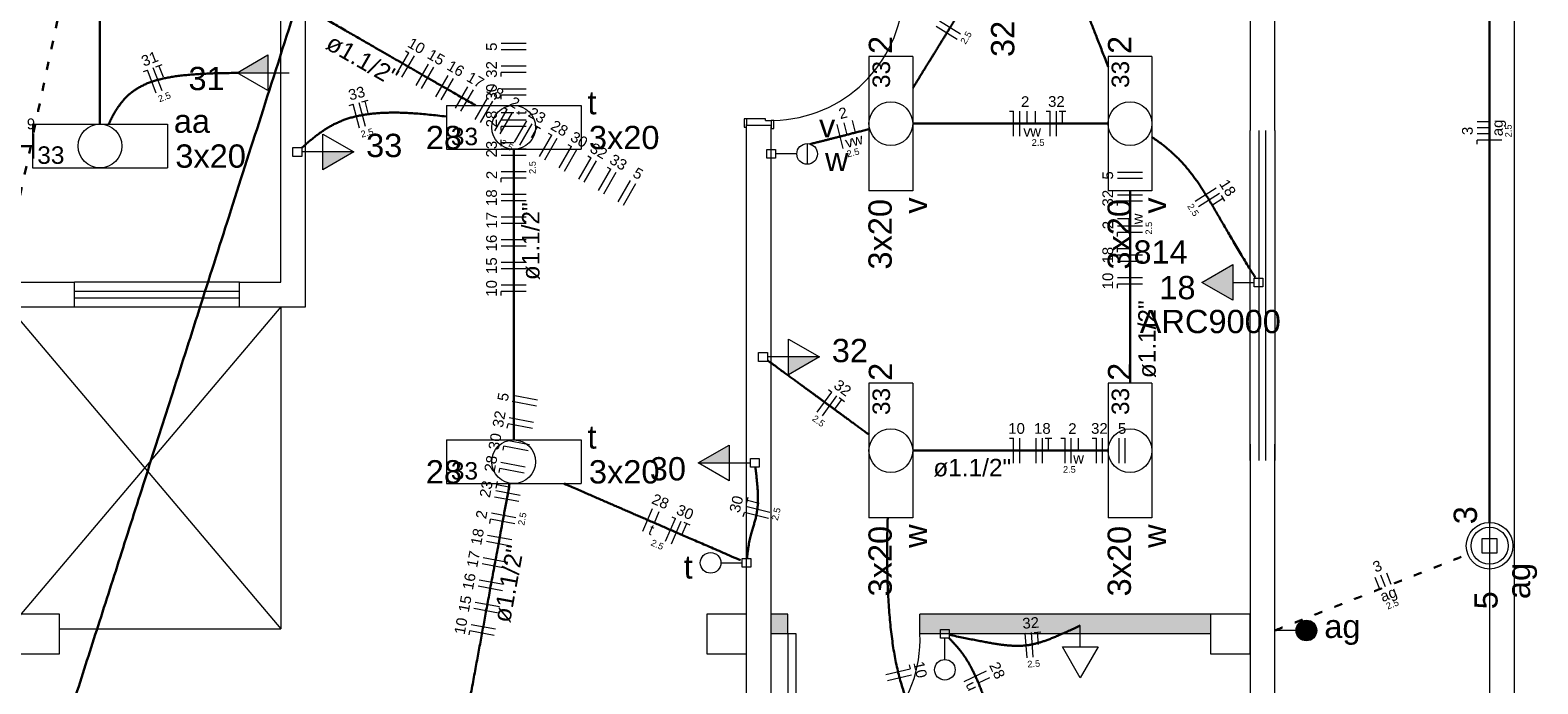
# Model space of a CAD drawing. Header units: millimetres. Extents: x -11 to 95, y -28 to 98.
# Tile 6 of 22: x 6 to 24, y 19 to 27. Entities that reach past the tile are written whole.
import ezdxf

# ---------------------------------------------------------------- set-up
doc = ezdxf.new("R2010")
doc.units = ezdxf.units.MM
doc.header["$MEASUREMENT"] = 0
doc.linetypes.add('DOT2', pattern=[3.175, 0, -3.175])
for name, color, linetype, lineweight in [('EL-Condutos', 4, 'Continuous', 30), ('EL-Fios', 9, 'Continuous', 20), ('EL-Textos condutos', 7, 'Continuous', 20), ('EL-Textos fios', 7, 'Continuous', 20), ('EL-Textos pontos', 5, 'Continuous', 20), ('MB ALVENARIA', 7, 'Continuous', 20), ('MB ESQUADRIA', 7, 'Continuous', 20), ('P-SIMBOL', 5, 'Continuous', 20)]:
    doc.layers.add(name, color=color, linetype=linetype, lineweight=lineweight)
doc.styles.add('Arial', font='txt')

msp = doc.modelspace()

# ---------------------------------------------------------------- hatches: boundary and pattern name
at = {"layer": 'MB ALVENARIA', "linetype": 'Continuous'}
for points in [[(15.21, 19.573), (15.01, 19.573), (15.01, 19.333), (15.21, 19.333), (15.21, 19.573)], [(20.333, 19.333), (20.334, 19.573), (16.811, 19.573), (16.811, 19.333), (20.334, 19.333)]]:
    msp.add_hatch(color=256, dxfattribs=at).paths.add_polyline_path(points)
at = {"layer": 'P-SIMBOL', "linetype": 'Continuous'}
for points in [[(8.91, 26.135), (8.535, 26.135), (8.91, 26.352)], [(9.575, 25.174), (9.95, 25.174), (9.575, 24.957)], [(20.605, 23.809), (20.23, 23.593), (20.605, 23.376)], [(15.219, 22.689), (15.594, 22.689), (15.219, 22.472)], [(14.501, 21.405), (14.126, 21.405), (14.501, 21.622)], [(21.496, 19.499), (21.496, 19.374), (21.371, 19.374), (21.372, 19.394), (21.383, 19.428), (21.395, 19.449), (21.409, 19.465), (21.43, 19.481), (21.456, 19.493), (21.482, 19.499), (21.496, 19.498)], [(21.496, 19.249), (21.496, 19.374), (21.371, 19.374), (21.372, 19.355), (21.383, 19.321), (21.395, 19.3), (21.409, 19.284), (21.43, 19.268), (21.456, 19.256), (21.482, 19.25), (21.496, 19.25)], [(21.496, 19.499), (21.496, 19.374), (21.621, 19.374), (21.62, 19.394), (21.609, 19.428), (21.597, 19.449), (21.583, 19.465), (21.562, 19.481), (21.536, 19.493), (21.51, 19.499), (21.496, 19.498)], [(21.496, 19.249), (21.496, 19.374), (21.621, 19.374), (21.62, 19.355), (21.609, 19.321), (21.597, 19.3), (21.583, 19.284), (21.562, 19.268), (21.536, 19.256), (21.51, 19.25), (21.496, 19.25)]]:
    msp.add_hatch(color=256, dxfattribs=at).paths.add_polyline_path(points)

# ---------------------------------------------------------------- linework, layer by layer
at = {"layer": 'EL-Condutos', "linetype": 'DOT2', "ltscale": 0.05}
for points in [[(0.672, 0.103), (1.512, 4.041), (2.298, 7.726), (3.033, 11.175), (3.723, 14.407), (4.369, 17.44), (4.978, 20.293), (5.551, 22.982), (6.094, 25.527), (6.609, 27.945), (7.102, 30.254), (7.575, 32.474), (8.033, 34.62), (8.479, 36.713), (8.918, 38.769), (9.352, 40.807), (9.787, 42.846), (10.225, 44.902), (10.672, 46.994), (11.129, 49.141), (11.603, 51.36), (12.095, 53.67), (12.611, 56.088), (13.153, 58.633), (13.727, 61.322), (14.335, 64.174), (14.982, 67.208), (15.671, 70.44), (16.407, 73.889), (17.192, 77.573), (18.032, 81.511)], [(21.114, 19.374), (21.231, 19.421), (21.341, 19.464), (21.445, 19.505), (21.542, 19.543), (21.634, 19.58), (21.72, 19.614), (21.802, 19.646), (21.88, 19.677), (21.954, 19.706), (22.025, 19.734), (22.093, 19.761), (22.158, 19.786), (22.221, 19.811), (22.283, 19.836), (22.344, 19.86), (22.405, 19.884), (22.465, 19.908), (22.526, 19.932), (22.588, 19.956), (22.651, 19.981), (22.715, 20.006), (22.782, 20.033), (22.852, 20.06), (22.925, 20.089), (23.001, 20.119), (23.082, 20.151), (23.167, 20.184), (23.257, 20.22), (23.352, 20.258), (23.453, 20.298)]]:
    msp.add_spline(points, degree=3, dxfattribs=at)
at = {"layer": 'EL-Condutos', "linetype": 'Continuous'}
for points in [[(23.716, 29.87), (23.716, 29.434), (23.716, 29.025), (23.716, 28.641), (23.716, 28.28), (23.716, 27.94), (23.716, 27.619), (23.716, 27.316), (23.716, 27.028), (23.716, 26.753), (23.716, 26.49), (23.716, 26.236), (23.716, 25.99), (23.716, 25.75), (23.716, 25.513), (23.716, 25.279), (23.716, 25.045), (23.716, 24.808), (23.716, 24.568), (23.716, 24.322), (23.716, 24.068), (23.716, 23.805), (23.716, 23.53), (23.716, 23.242), (23.716, 22.939), (23.716, 22.618), (23.716, 22.278), (23.716, 21.917), (23.716, 21.533), (23.716, 21.124), (23.716, 20.688)], [(19.093, 26.207), (19.026, 26.38), (18.964, 26.538), (18.908, 26.682), (18.856, 26.813), (18.808, 26.933), (18.764, 27.042), (18.724, 27.141), (18.687, 27.231), (18.653, 27.313), (18.622, 27.387), (18.593, 27.455), (18.566, 27.518), (18.54, 27.576), (18.516, 27.63), (18.492, 27.682), (18.47, 27.732), (18.447, 27.78), (18.424, 27.829), (18.401, 27.878), (18.377, 27.929), (18.352, 27.983), (18.326, 28.04), (18.298, 28.102), (18.268, 28.169), (18.235, 28.242), (18.199, 28.323), (18.161, 28.411), (18.119, 28.508), (18.073, 28.616), (18.023, 28.733)], [(6.874, 25.51), (6.874, 25.639), (6.874, 25.762), (6.874, 25.88), (6.874, 25.993), (6.874, 26.101), (6.874, 26.205), (6.874, 26.305), (6.874, 26.401), (6.874, 26.494), (6.874, 26.584), (6.874, 26.671), (6.874, 26.756), (6.874, 26.839), (6.874, 26.92), (6.874, 27), (6.874, 27.079), (6.874, 27.158), (6.874, 27.236), (6.874, 27.315), (6.874, 27.394), (6.874, 27.473), (6.874, 27.554), (6.874, 27.637), (6.874, 27.721), (6.874, 27.807), (6.874, 27.896), (6.874, 27.988), (6.874, 28.083), (6.874, 28.182), (6.874, 28.284)], [(16.725, 25.947), (16.758, 26.001), (16.79, 26.052), (16.82, 26.101), (16.849, 26.148), (16.877, 26.194), (16.904, 26.238), (16.93, 26.28), (16.956, 26.321), (16.981, 26.362), (17.005, 26.401), (17.029, 26.44), (17.052, 26.478), (17.075, 26.515), (17.099, 26.553), (17.122, 26.59), (17.145, 26.628), (17.168, 26.666), (17.192, 26.704), (17.216, 26.744), (17.241, 26.784), (17.266, 26.824), (17.292, 26.867), (17.319, 26.91), (17.347, 26.955), (17.376, 27.002), (17.406, 27.051), (17.437, 27.101), (17.47, 27.154), (17.504, 27.21), (17.54, 27.267)], [(0.672, 0.103), (1.088, 1.404), (1.477, 2.62), (1.841, 3.759), (2.182, 4.826), (2.503, 5.828), (2.804, 6.769), (3.088, 7.657), (3.356, 8.498), (3.611, 9.296), (3.855, 10.059), (4.09, 10.791), (4.316, 11.5), (4.537, 12.191), (4.754, 12.87), (4.969, 13.543), (5.184, 14.216), (5.401, 14.895), (5.622, 15.586), (5.849, 16.295), (6.083, 17.027), (6.327, 17.79), (6.582, 18.589), (6.851, 19.429), (7.135, 20.317), (7.436, 21.259), (7.756, 22.26), (8.097, 23.327), (8.461, 24.466), (8.85, 25.683), (9.266, 26.983)], [(11.427, 25.737), (11.347, 25.783), (11.271, 25.827), (11.199, 25.869), (11.13, 25.909), (11.064, 25.947), (11, 25.983), (10.939, 26.018), (10.88, 26.052), (10.823, 26.085), (10.767, 26.118), (10.712, 26.149), (10.658, 26.18), (10.605, 26.211), (10.552, 26.242), (10.498, 26.273), (10.444, 26.304), (10.39, 26.335), (10.334, 26.368), (10.277, 26.4), (10.218, 26.434), (10.157, 26.47), (10.093, 26.506), (10.027, 26.544), (9.958, 26.584), (9.886, 26.625), (9.81, 26.669), (9.731, 26.715), (9.647, 26.763), (9.558, 26.814), (9.465, 26.868)], [(6.979, 25.511), (7.004, 25.562), (7.029, 25.611), (7.054, 25.656), (7.081, 25.699), (7.109, 25.739), (7.138, 25.777), (7.168, 25.812), (7.2, 25.845), (7.233, 25.876), (7.268, 25.904), (7.305, 25.93), (7.344, 25.954), (7.385, 25.976), (7.428, 25.997), (7.473, 26.015), (7.522, 26.032), (7.572, 26.047), (7.626, 26.06), (7.683, 26.073), (7.742, 26.083), (7.805, 26.093), (7.872, 26.101), (7.941, 26.108), (8.015, 26.114), (8.092, 26.119), (8.173, 26.123), (8.258, 26.127), (8.348, 26.129), (8.441, 26.131), (8.54, 26.133)], [(11.071, 25.603), (10.966, 25.616), (10.867, 25.626), (10.772, 25.635), (10.682, 25.642), (10.597, 25.647), (10.515, 25.65), (10.438, 25.651), (10.365, 25.65), (10.295, 25.648), (10.228, 25.643), (10.165, 25.637), (10.105, 25.63), (10.048, 25.62), (9.993, 25.609), (9.941, 25.597), (9.891, 25.582), (9.843, 25.566), (9.797, 25.549), (9.753, 25.529), (9.71, 25.509), (9.669, 25.487), (9.628, 25.463), (9.589, 25.438), (9.55, 25.411), (9.511, 25.383), (9.473, 25.354), (9.435, 25.323), (9.397, 25.291), (9.358, 25.258), (9.32, 25.223)], [(16.193, 25.45), (16.162, 25.442), (16.132, 25.434), (16.103, 25.427), (16.075, 25.42), (16.048, 25.413), (16.021, 25.406), (15.996, 25.4), (15.971, 25.393), (15.947, 25.387), (15.923, 25.381), (15.9, 25.375), (15.878, 25.37), (15.856, 25.364), (15.834, 25.359), (15.812, 25.353), (15.791, 25.348), (15.77, 25.342), (15.749, 25.337), (15.728, 25.332), (15.707, 25.327), (15.686, 25.321), (15.665, 25.316), (15.644, 25.31), (15.622, 25.305), (15.6, 25.299), (15.578, 25.294), (15.555, 25.288), (15.531, 25.282), (15.507, 25.276), (15.483, 25.27)], [(16.722, 25.517), (16.83, 25.517), (16.932, 25.517), (17.028, 25.517), (17.12, 25.517), (17.206, 25.517), (17.289, 25.517), (17.367, 25.517), (17.442, 25.517), (17.514, 25.517), (17.584, 25.517), (17.651, 25.517), (17.717, 25.517), (17.782, 25.517), (17.845, 25.517), (17.908, 25.517), (17.972, 25.517), (18.035, 25.517), (18.1, 25.517), (18.165, 25.517), (18.233, 25.517), (18.302, 25.517), (18.375, 25.517), (18.45, 25.517), (18.528, 25.517), (18.611, 25.517), (18.697, 25.517), (18.788, 25.517), (18.885, 25.517), (18.987, 25.517), (19.095, 25.517)], [(6.06, 25.246), (5.944, 25.246), (5.833, 25.246), (5.727, 25.246), (5.625, 25.246), (5.527, 25.246), (5.432, 25.246), (5.341, 25.246), (5.252, 25.246), (5.166, 25.246), (5.082, 25.246), (5, 25.246), (4.92, 25.246), (4.84, 25.246), (4.761, 25.246), (4.683, 25.246), (4.605, 25.246), (4.526, 25.246), (4.446, 25.246), (4.366, 25.246), (4.284, 25.246), (4.2, 25.246), (4.114, 25.246), (4.025, 25.246), (3.934, 25.246), (3.839, 25.246), (3.741, 25.246), (3.639, 25.246), (3.533, 25.246), (3.422, 25.246), (3.306, 25.246)], [(19.622, 25.356), (19.678, 25.317), (19.73, 25.279), (19.779, 25.241), (19.826, 25.202), (19.871, 25.163), (19.913, 25.123), (19.954, 25.083), (19.993, 25.042), (20.03, 25), (20.066, 24.956), (20.101, 24.912), (20.136, 24.866), (20.17, 24.819), (20.203, 24.77), (20.237, 24.719), (20.27, 24.667), (20.304, 24.612), (20.339, 24.555), (20.374, 24.496), (20.41, 24.434), (20.447, 24.37), (20.486, 24.303), (20.527, 24.233), (20.569, 24.16), (20.614, 24.084), (20.661, 24.005), (20.71, 23.922), (20.762, 23.836), (20.818, 23.746), (20.876, 23.653)], [(11.888, 21.684), (11.888, 21.847), (11.888, 22.001), (11.888, 22.146), (11.888, 22.283), (11.888, 22.412), (11.888, 22.535), (11.888, 22.651), (11.888, 22.762), (11.888, 22.869), (11.888, 22.971), (11.888, 23.07), (11.888, 23.166), (11.888, 23.26), (11.888, 23.353), (11.888, 23.445), (11.888, 23.538), (11.888, 23.631), (11.888, 23.725), (11.888, 23.821), (11.888, 23.92), (11.888, 24.022), (11.888, 24.129), (11.888, 24.24), (11.888, 24.356), (11.888, 24.479), (11.888, 24.608), (11.888, 24.745), (11.888, 24.89), (11.888, 25.044), (11.888, 25.207)], [(19.358, 24.702), (19.358, 24.605), (19.358, 24.513), (19.358, 24.424), (19.358, 24.338), (19.358, 24.255), (19.358, 24.175), (19.358, 24.098), (19.358, 24.023), (19.358, 23.95), (19.358, 23.878), (19.358, 23.808), (19.358, 23.739), (19.358, 23.671), (19.358, 23.603), (19.358, 23.535), (19.358, 23.468), (19.358, 23.4), (19.358, 23.332), (19.358, 23.263), (19.358, 23.193), (19.358, 23.121), (19.358, 23.048), (19.358, 22.973), (19.358, 22.896), (19.358, 22.816), (19.358, 22.733), (19.358, 22.647), (19.358, 22.558), (19.358, 22.466), (19.358, 22.369)], [(16.195, 21.748), (16.145, 21.784), (16.098, 21.818), (16.054, 21.851), (16.011, 21.882), (15.97, 21.912), (15.931, 21.941), (15.894, 21.968), (15.858, 21.995), (15.823, 22.02), (15.789, 22.045), (15.755, 22.07), (15.722, 22.094), (15.689, 22.118), (15.656, 22.142), (15.623, 22.166), (15.59, 22.191), (15.556, 22.216), (15.521, 22.241), (15.485, 22.268), (15.448, 22.295), (15.409, 22.323), (15.369, 22.352), (15.327, 22.383), (15.283, 22.416), (15.236, 22.45), (15.188, 22.485), (15.136, 22.523), (15.082, 22.563), (15.024, 22.605), (14.963, 22.65)], [(19.095, 21.554), (18.987, 21.554), (18.885, 21.554), (18.788, 21.554), (18.697, 21.554), (18.611, 21.554), (18.528, 21.554), (18.45, 21.554), (18.375, 21.554), (18.302, 21.554), (18.233, 21.554), (18.165, 21.554), (18.1, 21.554), (18.035, 21.554), (17.972, 21.554), (17.908, 21.554), (17.845, 21.554), (17.782, 21.554), (17.717, 21.554), (17.651, 21.554), (17.584, 21.554), (17.514, 21.554), (17.442, 21.554), (17.367, 21.554), (17.289, 21.554), (17.206, 21.554), (17.12, 21.554), (17.028, 21.554), (16.932, 21.554), (16.83, 21.554), (16.722, 21.554)], [(14.715, 20.246), (14.72, 20.297), (14.727, 20.344), (14.733, 20.387), (14.74, 20.427), (14.747, 20.463), (14.755, 20.497), (14.762, 20.529), (14.77, 20.559), (14.778, 20.586), (14.786, 20.613), (14.793, 20.638), (14.801, 20.663), (14.808, 20.687), (14.814, 20.711), (14.821, 20.735), (14.827, 20.76), (14.832, 20.786), (14.837, 20.813), (14.84, 20.841), (14.844, 20.872), (14.846, 20.904), (14.847, 20.939), (14.848, 20.977), (14.847, 21.019), (14.846, 21.063), (14.843, 21.112), (14.838, 21.165), (14.833, 21.222), (14.826, 21.285), (14.817, 21.352)], [(11.156, 17.455), (11.188, 17.627), (11.218, 17.788), (11.246, 17.941), (11.272, 18.085), (11.297, 18.221), (11.321, 18.35), (11.344, 18.472), (11.365, 18.589), (11.386, 18.7), (11.406, 18.808), (11.425, 18.912), (11.444, 19.013), (11.462, 19.111), (11.48, 19.209), (11.498, 19.305), (11.516, 19.402), (11.534, 19.499), (11.552, 19.598), (11.57, 19.699), (11.59, 19.803), (11.609, 19.91), (11.63, 20.022), (11.652, 20.139), (11.674, 20.261), (11.698, 20.39), (11.723, 20.526), (11.75, 20.67), (11.778, 20.822), (11.808, 20.984), (11.839, 21.156)], [(12.499, 21.154), (12.579, 21.119), (12.656, 21.086), (12.729, 21.054), (12.799, 21.024), (12.866, 20.994), (12.931, 20.966), (12.994, 20.939), (13.055, 20.912), (13.114, 20.887), (13.173, 20.861), (13.231, 20.836), (13.288, 20.811), (13.346, 20.786), (13.403, 20.761), (13.461, 20.736), (13.52, 20.71), (13.581, 20.684), (13.643, 20.657), (13.707, 20.629), (13.773, 20.6), (13.842, 20.57), (13.914, 20.539), (13.989, 20.507), (14.068, 20.472), (14.151, 20.436), (14.238, 20.399), (14.33, 20.359), (14.426, 20.317), (14.528, 20.272), (14.636, 20.226)], [(16.421, 20.74), (16.417, 20.585), (16.415, 20.435), (16.415, 20.289), (16.416, 20.147), (16.419, 20.01), (16.423, 19.877), (16.43, 19.748), (16.438, 19.623), (16.448, 19.503), (16.46, 19.386), (16.474, 19.273), (16.489, 19.165), (16.507, 19.06), (16.527, 18.959), (16.55, 18.862), (16.574, 18.769), (16.6, 18.68), (16.629, 18.594), (16.661, 18.512), (16.694, 18.434), (16.73, 18.36), (16.768, 18.289), (16.809, 18.221), (16.853, 18.157), (16.899, 18.097), (16.948, 18.04), (16.999, 17.986), (17.053, 17.936), (17.11, 17.889), (17.17, 17.845)], [(17.168, 19.322), (17.257, 19.303), (17.34, 19.286), (17.417, 19.27), (17.49, 19.256), (17.558, 19.243), (17.621, 19.231), (17.68, 19.22), (17.736, 19.211), (17.788, 19.203), (17.838, 19.197), (17.885, 19.193), (17.929, 19.19), (17.972, 19.188), (18.013, 19.188), (18.053, 19.19), (18.092, 19.193), (18.131, 19.198), (18.169, 19.205), (18.208, 19.214), (18.248, 19.224), (18.288, 19.236), (18.33, 19.25), (18.373, 19.266), (18.419, 19.284), (18.467, 19.304), (18.517, 19.326), (18.571, 19.349), (18.629, 19.375), (18.69, 19.403), (18.755, 19.433)], [(17.83, 17.846), (17.798, 17.948), (17.767, 18.043), (17.738, 18.133), (17.71, 18.218), (17.683, 18.297), (17.658, 18.372), (17.633, 18.442), (17.61, 18.508), (17.587, 18.569), (17.565, 18.626), (17.544, 18.68), (17.524, 18.73), (17.504, 18.777), (17.484, 18.821), (17.465, 18.861), (17.446, 18.9), (17.428, 18.935), (17.409, 18.969), (17.391, 19), (17.372, 19.03), (17.354, 19.058), (17.335, 19.085), (17.316, 19.111), (17.296, 19.136), (17.276, 19.16), (17.256, 19.184), (17.234, 19.208), (17.212, 19.232), (17.19, 19.256), (17.166, 19.28)]]:
    msp.add_spline(points, degree=3, dxfattribs=at)
at = {"layer": 'EL-Fios'}
for p, q in [((17.265, 26.537), (17.009, 26.694)), ((17.304, 26.6), (17.049, 26.758)), ((10.469, 26.116), (10.619, 26.376)), ((10.534, 26.079), (10.684, 26.339)), ((10.575, 26.401), (10.619, 26.376)), ((12.038, 26.487), (11.738, 26.487)), ((12.038, 26.412), (11.738, 26.412)), ((7.402, 26.148), (7.448, 26.166)), ((7.556, 25.886), (7.448, 26.166)), ((7.626, 25.913), (7.518, 26.193)), ((7.551, 26.206), (7.626, 26.234)), ((7.642, 26.08), (7.588, 26.22)), ((10.707, 25.979), (10.857, 26.239)), ((10.772, 25.942), (10.922, 26.202)), ((12.038, 26.212), (11.738, 26.212)), ((12.038, 26.137), (11.738, 26.137)), ((11.738, 26.087), (11.738, 26.137)), ((10.945, 25.842), (11.095, 26.102)), ((11.01, 25.804), (11.16, 26.064)), ((11.184, 25.704), (11.334, 25.964)), ((10.091, 25.481), (10.015, 25.771)), ((10.049, 25.78), (10.126, 25.8)), ((10.126, 25.645), (10.088, 25.79)), ((11.249, 25.667), (11.399, 25.927)), ((11.422, 25.567), (11.572, 25.827)), ((11.487, 25.53), (11.637, 25.79)), ((12.038, 25.937), (11.738, 25.937)), ((12.038, 25.862), (11.738, 25.862)), ((11.738, 25.812), (11.738, 25.862)), ((9.894, 25.739), (9.943, 25.752)), ((10.019, 25.462), (9.943, 25.752)), ((11.66, 25.43), (11.81, 25.69)), ((11.725, 25.392), (11.875, 25.652)), ((11.888, 25.648), (11.738, 25.648)), ((11.767, 25.715), (11.81, 25.69)), ((17.896, 25.667), (17.946, 25.667)), ((17.946, 25.367), (17.946, 25.667)), ((18.021, 25.367), (18.021, 25.667)), ((18.11, 25.517), (18.11, 25.667)), ((18.214, 25.517), (18.214, 25.667)), ((18.341, 25.667), (18.391, 25.667)), ((18.391, 25.367), (18.391, 25.667)), ((18.466, 25.367), (18.466, 25.667)), ((18.501, 25.667), (18.581, 25.667)), ((18.541, 25.517), (18.541, 25.667)), ((12.038, 25.558), (11.738, 25.558)), ((12.038, 25.483), (11.738, 25.483)), ((11.738, 25.433), (11.738, 25.483)), ((11.899, 25.293), (12.048, 25.552)), ((11.963, 25.255), (12.113, 25.515)), ((12.103, 25.348), (12.178, 25.478)), ((12.144, 25.498), (12.213, 25.458)), ((12.308, 25.403), (12.352, 25.378)), ((15.881, 25.216), (15.807, 25.507)), ((15.931, 25.383), (15.894, 25.529)), ((16.031, 25.409), (15.995, 25.554)), ((23.716, 25.541), (23.566, 25.541)), ((23.716, 25.466), (23.566, 25.466)), ((6.074, 25.096), (6.074, 25.396)), ((11.738, 25.243), (11.738, 25.323)), ((11.888, 25.283), (11.738, 25.283)), ((12.202, 25.118), (12.352, 25.378)), ((12.267, 25.08), (12.416, 25.34)), ((12.44, 24.98), (12.59, 25.24)), ((12.546, 25.265), (12.59, 25.24)), ((23.716, 25.392), (23.566, 25.392)), ((23.866, 25.317), (23.566, 25.317)), ((23.566, 25.267), (23.566, 25.317)), ((12.038, 25.208), (11.738, 25.208)), ((12.038, 25.133), (11.738, 25.133)), ((12.505, 24.943), (12.655, 25.203)), ((12.678, 24.843), (12.828, 25.103)), ((12.743, 24.806), (12.893, 25.066)), ((12.785, 25.128), (12.828, 25.103)), ((12.038, 24.933), (11.738, 24.933)), ((12.038, 24.858), (11.738, 24.858)), ((11.738, 24.808), (11.738, 24.858)), ((12.916, 24.706), (13.066, 24.966)), ((12.982, 24.668), (13.131, 24.928)), ((13.023, 24.991), (13.066, 24.966)), ((19.508, 24.927), (19.208, 24.927)), ((19.508, 24.852), (19.208, 24.852)), ((13.155, 24.569), (13.305, 24.828)), ((13.22, 24.531), (13.37, 24.791)), ((20.149, 24.578), (20.402, 24.739)), ((20.189, 24.515), (20.442, 24.676)), ((12.038, 24.658), (11.738, 24.658)), ((12.038, 24.583), (11.738, 24.583)), ((19.508, 24.652), (19.208, 24.652)), ((19.508, 24.577), (19.208, 24.577)), ((19.208, 24.527), (19.208, 24.577)), ((20.356, 24.532), (20.483, 24.613)), ((20.461, 24.646), (20.504, 24.579)), ((12.038, 24.383), (11.738, 24.383)), ((12.038, 24.308), (11.738, 24.308)), ((19.358, 24.363), (19.208, 24.363)), ((19.508, 24.273), (19.208, 24.273)), ((19.508, 24.198), (19.208, 24.198)), ((19.208, 24.148), (19.208, 24.198)), ((12.038, 24.108), (11.738, 24.108)), ((12.038, 24.033), (11.738, 24.033)), ((19.208, 23.958), (19.208, 24.038)), ((19.358, 23.998), (19.208, 23.998)), ((12.038, 23.833), (11.738, 23.833)), ((12.038, 23.758), (11.738, 23.758)), ((19.508, 23.923), (19.208, 23.923)), ((19.508, 23.848), (19.208, 23.848)), ((19.508, 23.648), (19.208, 23.648)), ((19.508, 23.573), (19.208, 23.573)), ((19.208, 23.523), (19.208, 23.573)), ((12.038, 23.558), (11.738, 23.558)), ((12.038, 23.483), (11.738, 23.483)), ((11.738, 23.433), (11.738, 23.483)), ((12.165, 22.093), (11.87, 22.148)), ((12.178, 22.167), (11.883, 22.221)), ((15.568, 22.021), (15.745, 22.263)), ((15.629, 21.977), (15.806, 22.219)), ((15.705, 22.293), (15.745, 22.263)), ((15.778, 22.053), (15.866, 22.174)), ((15.834, 22.198), (15.899, 22.151)), ((12.129, 21.896), (11.834, 21.951)), ((11.811, 21.828), (11.82, 21.877)), ((12.115, 21.823), (11.82, 21.877)), ((11.761, 21.558), (11.77, 21.607)), ((12.065, 21.552), (11.77, 21.607)), ((12.079, 21.626), (11.784, 21.68)), ((17.896, 21.704), (17.946, 21.704)), ((17.946, 21.404), (17.946, 21.704)), ((18.021, 21.404), (18.021, 21.704)), ((18.221, 21.404), (18.221, 21.704)), ((18.296, 21.404), (18.296, 21.704)), ((18.331, 21.704), (18.411, 21.704)), ((18.371, 21.554), (18.371, 21.704)), ((18.521, 21.704), (18.571, 21.704)), ((18.571, 21.404), (18.571, 21.704)), ((18.646, 21.404), (18.646, 21.704)), ((18.735, 21.554), (18.735, 21.704)), ((18.9, 21.704), (18.95, 21.704)), ((18.95, 21.404), (18.95, 21.704)), ((19.025, 21.404), (19.025, 21.704)), ((19.225, 21.404), (19.225, 21.704)), ((19.3, 21.404), (19.3, 21.704)), ((12.029, 21.355), (11.734, 21.41)), ((11.711, 21.287), (11.72, 21.336)), ((12.015, 21.282), (11.72, 21.336)), ((11.965, 21.011), (11.67, 21.066)), ((11.677, 21.1), (11.691, 21.179)), ((11.831, 21.112), (11.684, 21.14)), ((11.952, 20.938), (11.657, 20.992)), ((13.452, 20.576), (13.571, 20.852)), ((14.993, 20.805), (14.702, 20.878)), ((14.71, 20.912), (14.729, 20.989)), ((14.865, 20.914), (14.72, 20.951)), ((11.598, 20.672), (11.607, 20.722)), ((11.902, 20.667), (11.607, 20.722)), ((11.915, 20.741), (11.62, 20.795)), ((13.594, 20.678), (13.653, 20.816)), ((13.73, 20.455), (13.85, 20.731)), ((13.799, 20.425), (13.919, 20.701)), ((13.804, 20.75), (13.85, 20.731)), ((13.928, 20.533), (13.988, 20.671)), ((13.951, 20.687), (14.024, 20.655)), ((14.671, 20.757), (14.684, 20.805)), ((14.975, 20.733), (14.684, 20.805)), ((11.865, 20.471), (11.57, 20.525)), ((11.852, 20.397), (11.557, 20.451)), ((11.802, 20.126), (11.507, 20.181)), ((11.816, 20.2), (11.52, 20.255)), ((11.765, 19.93), (11.47, 19.984)), ((22.385, 19.876), (22.33, 20.015)), ((22.454, 19.903), (22.399, 20.043)), ((22.524, 19.931), (22.469, 20.07)), ((11.752, 19.856), (11.457, 19.91)), ((11.702, 19.585), (11.407, 19.64)), ((11.716, 19.659), (11.421, 19.714)), ((11.666, 19.389), (11.371, 19.443)), ((11.348, 19.32), (11.357, 19.369)), ((11.652, 19.315), (11.357, 19.369)), ((18.038, 19.339), (18.088, 19.343)), ((18.11, 19.044), (18.088, 19.343)), ((18.185, 19.049), (18.163, 19.348)), ((18.198, 19.351), (18.277, 19.357)), ((18.248, 19.204), (18.238, 19.354)), ((16.4, 18.842), (16.692, 18.909)), ((16.417, 18.769), (16.709, 18.836)), ((16.681, 18.958), (16.692, 18.909)), ((17.349, 18.757), (17.62, 18.886)), ((17.523, 18.741), (17.658, 18.805))]:
    msp.add_line(p, q, dxfattribs=at)
at = {"layer": 'MB ALVENARIA'}
for p, q in [((23.716, 48.752), (23.716, 0.3)), ((21.114, 25.436), (21.114, 28.198)), ((21.114, 15.53), (21.114, 21.634)), ((15.21, 19.573), (15.01, 19.573)), ((20.334, 19.573), (16.811, 19.573)), ((15.21, 19.333), (15.01, 19.333)), ((20.334, 19.333), (16.811, 19.333))]:
    msp.add_line(p, q, dxfattribs=at)
at = {"layer": 'MB ALVENARIA', "linetype": 'Continuous'}
msp.add_line((24.016, 48.752), (24.016, 0), dxfattribs=at)
at = {"layer": 'MB ALVENARIA'}
for points in [[(8.566, 23.295), (9.366, 23.295), (9.366, 28.198)], [(8.566, 23.595), (9.066, 23.595), (9.066, 28.198)], [(20.814, 27.498), (20.814, 25.436)], [(14.71, 14.89), (14.71, 25.497)], [(15.01, 15.83), (15.01, 25.481)], [(5.764, 23.595), (6.564, 23.595)], [(6.564, 23.295), (6.564, 23.595)], [(8.566, 23.295), (8.566, 23.595)], [(5.764, 23.295), (6.564, 23.295)], [(20.814, 21.634), (20.814, 15.83)], [(5.904, 19.093), (6.385, 19.093), (6.385, 19.573), (5.904, 19.573), (5.904, 19.093)], [(14.229, 19.093), (14.71, 19.093), (14.71, 19.573), (14.229, 19.573), (14.229, 19.093)], [(15.21, 19.333), (15.21, 19.573)], [(16.811, 19.333), (16.811, 19.573)], [(20.334, 19.093), (20.814, 19.093), (20.814, 19.573), (20.334, 19.573), (20.334, 19.093)]]:
    msp.add_lwpolyline(points, dxfattribs=at)
at = {"layer": 'MB ESQUADRIA'}
for p, q in [((14.94, 25.576), (14.71, 25.576)), ((14.71, 25.576), (14.71, 25.506)), ((14.94, 25.556), (14.94, 25.576)), ((14.94, 25.556), (15.01, 25.556)), ((15.01, 25.557), (15.01, 25.507)), ((15.21, 19.333), (15.21, 17.732)), ((15.31, 19.333), (15.21, 19.333)), ((15.31, 17.732), (15.31, 19.333))]:
    msp.add_line(p, q, dxfattribs=at)
for points in [[(14.71, 25.576), (14.68, 25.576), (14.68, 25.476), (14.71, 25.476), (14.71, 25.506)], [(14.71, 25.497), (15.01, 25.497)], [(15.01, 25.507), (15.01, 25.457), (15.04, 25.457), (15.04, 25.557), (15.01, 25.557), (15.01, 25.556)]]:
    msp.add_lwpolyline(points, dxfattribs=at)
at = {"layer": 'MB ESQUADRIA', "linetype": 'Continuous'}
for points in [[(20.814, 21.434), (20.814, 25.436)], [(20.924, 21.434), (20.924, 25.436)], [(21.004, 21.434), (21.004, 25.436)], [(21.114, 25.436), (21.114, 21.434)], [(8.566, 23.595), (6.564, 23.595)], [(6.564, 23.485), (8.566, 23.485)], [(6.564, 23.405), (8.566, 23.405)], [(5.764, 23.295), (9.066, 19.393)], [(9.066, 23.295), (5.764, 19.393)], [(6.564, 23.295), (8.566, 23.295)], [(9.066, 23.295), (9.066, 19.393)], [(6.385, 19.393), (9.066, 19.393)]]:
    msp.add_lwpolyline(points, dxfattribs=at)
msp.add_arc((15.008, 27.161), 1.605, 271.141, 357.349, dxfattribs=at)
at = {"layer": 'MB ESQUADRIA'}
msp.add_arc((15.285, 19.259), 1.528, 269.062, 2.757, dxfattribs=at)
at = {"layer": 'P-SIMBOL'}
for p, q in [((8.535, 26.135), (8.91, 26.352)), ((8.91, 26.352), (8.91, 25.919)), ((16.724, 26.333), (16.194, 26.333)), ((16.194, 26.333), (16.194, 24.701)), ((16.724, 26.333), (16.724, 24.701)), ((19.623, 26.333), (19.093, 26.333)), ((19.093, 26.333), (19.093, 24.701)), ((19.623, 26.333), (19.623, 24.701)), ((8.535, 26.135), (8.91, 26.135)), ((8.91, 25.919), (8.535, 26.135)), ((8.91, 26.135), (9.166, 26.135)), ((11.072, 25.737), (12.704, 25.737)), ((11.072, 25.737), (11.072, 25.207)), ((12.704, 25.737), (12.704, 25.207)), ((6.058, 25.511), (7.691, 25.511)), ((6.058, 25.511), (6.058, 24.981)), ((7.691, 25.511), (7.691, 24.981)), ((9.213, 25.121), (9.213, 25.227)), ((9.213, 25.227), (9.319, 25.227)), ((9.319, 25.227), (9.319, 25.121)), ((9.575, 25.39), (9.95, 25.174)), ((9.575, 24.957), (9.575, 25.39)), ((15.445, 25.275), (15.445, 25.025)), ((9.319, 25.121), (9.213, 25.121)), ((9.575, 25.174), (9.319, 25.174)), ((9.95, 25.174), (9.575, 25.174)), ((9.95, 25.174), (9.575, 24.957)), ((11.072, 25.207), (12.704, 25.207)), ((14.957, 25.097), (14.957, 25.203)), ((14.957, 25.203), (15.063, 25.203)), ((15.063, 25.097), (14.957, 25.097)), ((15.063, 25.203), (15.063, 25.097)), ((15.32, 25.15), (15.063, 25.15)), ((6.058, 24.981), (7.691, 24.981)), ((16.724, 24.701), (16.194, 24.701)), ((19.623, 24.701), (19.093, 24.701)), ((20.23, 23.593), (20.605, 23.809)), ((20.605, 23.809), (20.605, 23.376)), ((20.605, 23.376), (20.23, 23.593)), ((20.605, 23.593), (20.861, 23.593)), ((20.861, 23.54), (20.861, 23.646)), ((20.861, 23.646), (20.967, 23.646)), ((20.967, 23.646), (20.967, 23.54)), ((20.967, 23.54), (20.861, 23.54)), ((15.219, 22.905), (15.594, 22.689)), ((15.219, 22.472), (15.219, 22.905)), ((14.857, 22.636), (14.857, 22.742)), ((14.857, 22.742), (14.963, 22.742)), ((14.963, 22.742), (14.963, 22.636)), ((15.219, 22.689), (14.963, 22.689)), ((15.594, 22.689), (15.219, 22.689)), ((15.594, 22.689), (15.219, 22.472)), ((14.963, 22.636), (14.857, 22.636)), ((16.724, 22.37), (16.194, 22.37)), ((16.194, 22.37), (16.194, 20.738)), ((16.724, 22.37), (16.724, 20.738)), ((19.623, 22.37), (19.093, 22.37)), ((19.093, 22.37), (19.093, 20.738)), ((19.623, 22.37), (19.623, 20.738)), ((11.072, 21.684), (12.704, 21.684)), ((11.072, 21.684), (11.072, 21.154)), ((12.704, 21.684), (12.704, 21.154)), ((14.126, 21.405), (14.501, 21.622)), ((14.501, 21.622), (14.501, 21.189)), ((14.126, 21.405), (14.501, 21.405)), ((14.501, 21.189), (14.126, 21.405)), ((14.501, 21.405), (14.757, 21.405)), ((14.757, 21.352), (14.757, 21.458)), ((14.757, 21.458), (14.863, 21.458)), ((14.863, 21.458), (14.863, 21.352)), ((14.863, 21.352), (14.757, 21.352)), ((11.072, 21.154), (12.704, 21.154)), ((16.724, 20.738), (16.194, 20.738)), ((19.623, 20.738), (19.093, 20.738)), ((23.628, 20.312), (23.628, 20.489)), ((23.628, 20.489), (23.804, 20.489)), ((23.804, 20.489), (23.804, 20.312)), ((23.804, 20.312), (23.628, 20.312)), ((14.4, 20.194), (14.657, 20.194)), ((14.657, 20.14), (14.657, 20.247)), ((14.657, 20.247), (14.763, 20.247)), ((14.763, 20.14), (14.657, 20.14)), ((14.763, 20.247), (14.763, 20.14)), ((17.061, 19.386), (17.167, 19.386)), ((17.061, 19.28), (17.061, 19.386)), ((17.167, 19.386), (17.167, 19.28)), ((18.755, 19.177), (18.755, 19.433)), ((21.371, 19.374), (21.114, 19.374)), ((21.496, 19.499), (21.496, 19.249)), ((17.167, 19.28), (17.061, 19.28)), ((17.114, 19.023), (17.114, 19.28)), ((18.755, 18.802), (18.538, 19.177)), ((18.538, 19.177), (18.971, 19.177)), ((18.971, 19.177), (18.755, 18.802))]:
    msp.add_line(p, q, dxfattribs=at)
for centre, radius in [((16.459, 25.517), 0.265), ((19.358, 25.517), 0.265), ((11.888, 25.472), 0.265), ((6.874, 25.246), 0.265), ((15.445, 25.15), 0.125), ((16.459, 21.554), 0.265), ((19.358, 21.554), 0.265), ((11.888, 21.419), 0.265), ((23.716, 20.401), 0.282), ((23.716, 20.401), 0.225), ((14.275, 20.194), 0.125), ((21.496, 19.374), 0.125), ((17.114, 18.898), 0.125)]:
    msp.add_circle(centre, radius, dxfattribs=at)

# ---------------------------------------------------------------- texts
at = {"layer": 'EL-Textos condutos', "char_height": 0.2118, "width": 1.77912, "attachment_point": 8, "line_spacing_factor": 0.798, "style": 'Arial'}
for insert, rotation in [((10, 26.194), 330.0458), ((12.206, 24.092), 90.0002), ((19.675, 22.904), 90.0002), ((11.934, 19.922), 79.538)]:
    msp.add_mtext('ø1.1/2"', dxfattribs=dict(at, insert=insert, rotation=rotation))
at = {"layer": 'EL-Textos condutos', "insert": (17.446, 21.237), "char_height": 0.2118, "width": 1.77912, "attachment_point": 8, "line_spacing_factor": 0.798, "style": 'Arial'}
msp.add_mtext('ø1.1/2"', dxfattribs=at)
at = {"layer": 'EL-Textos fios', "attachment_point": 8, "line_spacing_factor": 0.798, "style": 'Arial'}
for s, insert, char_height, width, rotation in [('10', (10.677, 26.403), 0.13, 0.312, 330.0466), ('2.5', (17.406, 26.538), 0.08, 0.288, 58.3214), ('31', (7.5, 26.241), 0.13, 0.312, 20.9817), ('15', (10.915, 26.265), 0.13, 0.312, 330.0466), ('5', (11.686, 26.45), 0.13, 0.156, 90.0002), ('16', (11.153, 26.128), 0.13, 0.312, 330.0466), ('17', (11.392, 25.991), 0.13, 0.312, 330.0466), ('32', (11.686, 26.174), 0.13, 0.312, 90.0002), ('33', (10.002, 25.821), 0.13, 0.312, 14.6964), ('30', (11.686, 25.899), 0.13, 0.312, 90.0002), ('18', (11.63, 25.853), 0.13, 0.312, 330.0466), ('2.5', (7.669, 25.802), 0.08, 0.288, 20.9817), ('2', (11.868, 25.716), 0.13, 0.156, 330.0466), ('28', (11.686, 25.573), 0.13, 0.312, 90.0002), ('t', (12.044, 25.648), 0.13, 0.156, 90.0002), ('23', (12.139, 25.56), 0.13, 0.312, 330.0466), ('28', (12.41, 25.404), 0.13, 0.312, 330.0466), ('2', (15.895, 25.583), 0.13, 0.156, 14.1922), ('2.5', (10.121, 25.366), 0.08, 0.288, 14.6964), ('30', (12.648, 25.267), 0.13, 0.312, 330.0466), ('w', (16.069, 25.258), 0.13, 0.156, 14.1922), ('3', (23.514, 25.429), 0.13, 0.156, 90.0002), ('ag', (23.915, 25.466), 0.13, 0.312, 90.0002), ('2.5', (23.985, 25.429), 0.08, 0.288, 90.0002), ('23', (11.686, 25.208), 0.13, 0.312, 90.0002), ('2.5', (11.785, 25.221), 0.08, 0.288, 330.0466), ('32', (12.886, 25.129), 0.13, 0.312, 330.0466), ('v', (15.968, 25.232), 0.13, 0.156, 14.1922), ('2.5', (16.011, 25.126), 0.08, 0.288, 14.1922), ('2.5', (12.157, 24.985), 0.08, 0.288, 90.0002), ('33', (13.124, 24.992), 0.13, 0.312, 330.0466), ('2', (11.686, 24.895), 0.13, 0.156, 90.0002), ('5', (13.363, 24.855), 0.13, 0.156, 330.0466), ('5', (19.155, 24.89), 0.13, 0.156, 90.0002), ('18', (20.486, 24.704), 0.13, 0.312, 302.5045), ('18', (11.686, 24.62), 0.13, 0.312, 90.0002), ('32', (19.155, 24.614), 0.13, 0.312, 90.0002), ('2.5', (20.089, 24.45), 0.08, 0.288, 302.5045), ('17', (11.686, 24.346), 0.13, 0.312, 90.0002), ('2', (19.155, 24.288), 0.13, 0.156, 90.0002), ('w', (19.513, 24.363), 0.13, 0.156, 90.0002), ('2.5', (19.627, 24.25), 0.08, 0.288, 90.0002), ('16', (11.686, 24.07), 0.13, 0.312, 90.0002), ('18', (19.155, 23.923), 0.13, 0.312, 90.0002), ('15', (11.686, 23.796), 0.13, 0.312, 90.0002), ('10', (11.686, 23.52), 0.13, 0.312, 90.0002), ('10', (19.155, 23.61), 0.13, 0.312, 90.0002), ('32', (15.836, 22.261), 0.13, 0.312, 323.7899), ('5', (11.826, 22.194), 0.13, 0.156, 79.538), ('32', (11.776, 21.924), 0.13, 0.312, 79.538), ('2.5', (15.559, 21.88), 0.08, 0.288, 323.7899), ('30', (11.726, 21.653), 0.13, 0.312, 79.538), ('28', (11.676, 21.383), 0.13, 0.312, 79.538), ('23', (11.619, 21.076), 0.13, 0.312, 79.538), ('28', (13.64, 20.878), 0.13, 0.312, 336.521), ('30', (13.939, 20.748), 0.13, 0.312, 336.521), ('30', (14.651, 20.89), 0.13, 0.312, 76.0086), ('2.5', (15.108, 20.776), 0.08, 0.288, 76.0086), ('2', (11.562, 20.768), 0.13, 0.156, 79.538), ('2.5', (12.032, 20.72), 0.08, 0.288, 79.538), ('t', (13.531, 20.535), 0.13, 0.156, 336.521), ('18', (11.513, 20.498), 0.13, 0.312, 79.538), ('2.5', (13.613, 20.377), 0.08, 0.288, 336.521), ('17', (11.463, 20.227), 0.13, 0.312, 79.538), ('3', (22.38, 20.091), 0.13, 0.156, 21.5375), ('16', (11.413, 19.957), 0.13, 0.312, 79.538), ('15', (11.363, 19.686), 0.13, 0.312, 79.538), ('ag', (22.528, 19.718), 0.13, 0.312, 21.5375), ('2.5', (22.553, 19.654), 0.08, 0.288, 21.5375), ('32', (18.159, 19.4), 0.13, 0.312, 4.2399), ('10', (11.313, 19.416), 0.13, 0.312, 79.538), ('28', (17.689, 18.861), 0.13, 0.312, 295.4629), ('2.5', (18.194, 18.93), 0.08, 0.288, 4.2399), ('10', (16.752, 18.885), 0.13, 0.312, 282.8521), ('u', (17.382, 18.673), 0.13, 0.156, 295.4629)]:
    msp.add_mtext(s, dxfattribs=dict(at, insert=insert, char_height=char_height, width=width, rotation=rotation))
for s, insert, char_height, width in [('2', (18.087, 25.719), 0.13, 0.156), ('32', (18.466, 25.719), 0.13, 0.312), ('9', (6.037, 25.448), 0.13, 0.156), ('v', (18.11, 25.361), 0.13, 0.156), ('w', (18.214, 25.361), 0.13, 0.156), ('2.5', (18.244, 25.247), 0.08, 0.288), ('10', (17.983, 21.756), 0.13, 0.312), ('18', (18.296, 21.756), 0.13, 0.312), ('2', (18.66, 21.756), 0.13, 0.156), ('32', (18.987, 21.756), 0.13, 0.312), ('5', (19.262, 21.756), 0.13, 0.156), ('2.5', (18.623, 21.285), 0.08, 0.288), ('w', (18.735, 21.398), 0.13, 0.156)]:
    msp.add_mtext(s, dxfattribs=dict(at, insert=insert, char_height=char_height, width=width))
at = {"layer": 'EL-Textos pontos', "rotation": 90.0002, "line_spacing_factor": 0.798, "style": 'Arial'}
for s, insert, char_height, width, attachment_point in [('32', (17.96, 26.544), 0.2824, 0.67776, 8), ('2', (16.474, 26.581), 0.282, 0.33888, 9), ('2', (19.373, 26.581), 0.282, 0.33888, 9), ('3x20', (16.474, 24.604), 0.2824, 1.35552, 9), ('v', (16.897, 24.623), 0.282, 0.33888, 9), ('3x20', (19.373, 24.604), 0.2824, 1.35552, 9), ('v', (19.796, 24.623), 0.282, 0.33888, 9), ('2', (16.474, 22.619), 0.282, 0.33888, 9), ('2', (19.373, 22.619), 0.282, 0.33888, 9), ('3', (23.567, 20.771), 0.282, 0.33888, 8), ('w', (16.897, 20.66), 0.282, 0.33888, 9), ('w', (19.796, 20.66), 0.282, 0.33888, 9), ('3x20', (16.474, 20.642), 0.2824, 1.35552, 9), ('3x20', (19.373, 20.642), 0.2824, 1.35552, 9), ('ag', (24.293, 19.974), 0.2824, 0.67776, 8), ('5', (23.817, 19.74), 0.282, 0.33888, 8)]:
    msp.add_mtext(s, dxfattribs=dict(at, insert=insert, char_height=char_height, width=width, attachment_point=attachment_point))
at = {"layer": 'EL-Textos pontos', "line_spacing_factor": 0.798, "style": 'Arial'}
for s, insert, char_height, width, attachment_point in [('31', (8.166, 25.919), 0.2824, 0.67776, 8), ('t', (12.782, 25.627), 0.282, 0.33888, 7), ('aa', (7.769, 25.402), 0.2824, 0.67776, 7), ('v', (15.589, 25.35), 0.282, 0.33888, 7), ('33', (10.319, 25.108), 0.2824, 0.67776, 8), ('28', (10.823, 25.204), 0.2824, 0.67776, 7), ('3x20', (12.8, 25.204), 0.2824, 1.35552, 7), ('3x20', (7.787, 24.979), 0.2824, 1.35552, 7), ('w', (15.662, 24.945), 0.282, 0.33888, 7), ('814', (19.729, 23.816), 0.2824, 1.01664, 8), ('18', (19.933, 23.385), 0.2824, 0.67776, 8), ('ARC9000', (20.331, 22.974), 0.2824, 2.37216, 8), ('32', (15.963, 22.622), 0.2824, 0.67776, 8), ('t', (12.782, 21.575), 0.282, 0.33888, 7), ('30', (13.757, 21.189), 0.2824, 0.67776, 8), ('28', (10.823, 21.152), 0.2824, 0.67776, 7), ('3x20', (12.8, 21.152), 0.2824, 1.35552, 7), ('t', (14.058, 20), 0.282, 0.33888, 9), ('ag', (21.713, 19.198), 0.2824, 0.67776, 7)]:
    msp.add_mtext(s, dxfattribs=dict(at, insert=insert, char_height=char_height, width=width, attachment_point=attachment_point))
at = {"layer": 'P-SIMBOL', "char_height": 0.2118, "width": 0.50832, "attachment_point": 9, "rotation": 90.0002, "line_spacing_factor": 0.798, "style": 'Arial'}
for insert in [(16.452, 26.278), (19.35, 26.278), (16.452, 22.315), (19.35, 22.315)]:
    msp.add_mtext('33', dxfattribs=dict(at, insert=insert))
at = {"layer": 'P-SIMBOL', "char_height": 0.2118, "width": 0.50832, "attachment_point": 7, "line_spacing_factor": 0.798, "style": 'Arial'}
for insert in [(11.127, 25.253), (6.114, 25.027), (11.127, 21.2)]:
    msp.add_mtext('33', dxfattribs=dict(at, insert=insert))

doc.saveas('drawing.dxf')
